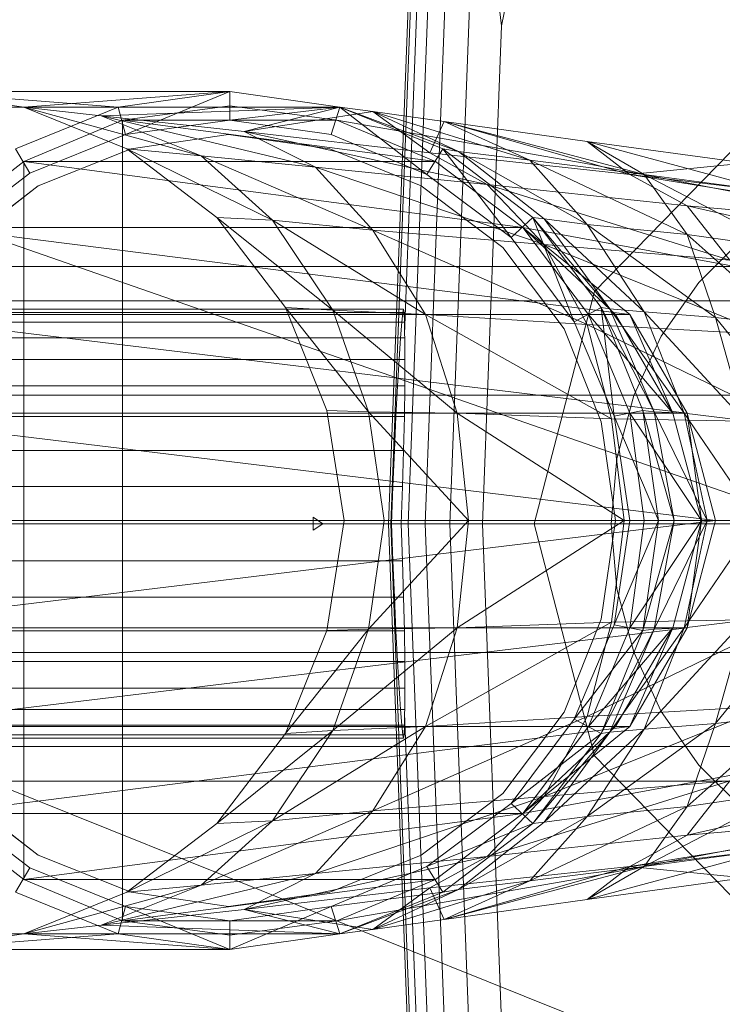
# Model space of a CAD drawing. Header units: metres. Extents: x 391.1 to 427.5, y 12.7 to 29.9.
# Tile 90 of 212: x 408.1812 to 408.2303, y 20.321 to 20.3899. Entities that reach past the tile are written whole.
import ezdxf

# ---------------------------------------------------------------- set-up
doc = ezdxf.new("R2010")
doc.units = ezdxf.units.M
doc.layers.add('02_MOBILIARIO', color=7, linetype='Continuous', lineweight=18)
doc.layers.add('A-DETL-____-MBND', color=7, linetype='Continuous', lineweight=18)

# ---------------------------------------------------------------- blocks, each defined once
blk = doc.blocks.new('Family - Rentamans PS-1-153368-01_CLI_AIRE_PS1')
at = {"layer": 'A-DETL-____-MBND', "color": 253, "true_color": 0xaaaaaa}
for p, q in [((0.072869, 0.182758), (0.075845, 0.260961)), ((0.073043, 0.182758), (0.075975, 0.259811)), ((0.074, 0.196014), (0.076315, 0.256826)), ((0.074262, 0.182758), (0.076889, 0.251774)), ((0.075451, 0.182758), (0.07778, 0.243939)), ((0.080775, 0.217586), (0.084734, 0.236908)), ((0.077172, 0.182758), (0.079069, 0.232599)), ((0.080775, 0.217586), (0.079069, 0.232599)), ((0, 0.218497), (0.102728, 0.182758)), ((0.07945, 0.182758), (0.080775, 0.217586)), ((0.039771, 0.212986), (0.061771, 0.212986)), ((0.047372, 0.211886), (0.039771, 0.212986)), ((0.039771, 0.212986), (0.053972, 0.211886)), ((0.047372, 0.211886), (0.061771, 0.212986)), ((0.053972, 0.211886), (0.061771, 0.212986)), ((0.061771, 0.212986), (0.054472, 0.209986)), ((0.061771, 0.212986), (0.069472, 0.211886)), ((0.061771, 0.212986), (0.061771, 0.210986)), ((0.032072, 0.211886), (0.053972, 0.211886)), ((0.046771, 0.208986), (0.053972, 0.211886)), ((0.054572, 0.208986), (0.047372, 0.211886)), ((0.047372, 0.211886), (0.059771, 0.208486)), ((0.047372, 0.211886), (0.052771, 0.211287)), ((0.047372, 0.211886), (0.069472, 0.211886)), ((0.069472, 0.211886), (0.052771, 0.211287)), ((0.053972, 0.211886), (0.054472, 0.209986)), ((0.061771, 0.211986), (0.054271, 0.210986)), ((0.061771, 0.211986), (0.054271, 0.210986)), ((0.061771, 0.211986), (0.054271, 0.210986)), ((0.069271, 0.210986), (0.061771, 0.211986)), ((0.069271, 0.210986), (0.061771, 0.211986)), ((0.069271, 0.210986), (0.061771, 0.211986)), ((0.069271, 0.210986), (0.061771, 0.211986)), ((0.061771, 0.210986), (0.069472, 0.211886)), ((0.069472, 0.211886), (0.062771, 0.210186)), ((0.071771, 0.211587), (0.062771, 0.210186)), ((0.068872, 0.209986), (0.069472, 0.211886)), ((0.069472, 0.211886), (0.068872, 0.209986)), ((0.069472, 0.211886), (0.071771, 0.211587)), ((0.069472, 0.211886), (0.077771, 0.208787)), ((0.069472, 0.211886), (0.076672, 0.208986)), ((0.069472, 0.211886), (0.076672, 0.208986)), ((0.069472, 0.211886), (0.075572, 0.207186)), ((0.076672, 0.208986), (0.069472, 0.211886)), ((0.077771, 0.208787), (0.071771, 0.211587)), ((0.071771, 0.211587), (0.075771, 0.208686)), ((0.082771, 0.208186), (0.071771, 0.211587)), ((0.071771, 0.211587), (0.076771, 0.210886)), ((0.054271, 0.210986), (0.047372, 0.208087)), ((0.054271, 0.210986), (0.047372, 0.208087)), ((0.054271, 0.210986), (0.047372, 0.208087)), ((0.052771, 0.211287), (0.059771, 0.208486)), ((0.052771, 0.211287), (0.067771, 0.207686)), ((0.062771, 0.210186), (0.052771, 0.211287)), ((0.054271, 0.210986), (0.069271, 0.210986)), ((0.054271, 0.210986), (0.076172, 0.208087)), ((0.054271, 0.210986), (0.054271, 0.154986)), ((0.054472, 0.209986), (0.061771, 0.210986)), ((0.054472, 0.209986), (0.061771, 0.210986)), ((0.061771, 0.210986), (0.068872, 0.209986)), ((0.061771, 0.210986), (0.068872, 0.209986)), ((0.076172, 0.208087), (0.069271, 0.210986)), ((0.069271, 0.210986), (0.076172, 0.208087)), ((0.076172, 0.208087), (0.069271, 0.210986)), ((0.076172, 0.208087), (0.069271, 0.210986)), ((0.076172, 0.208087), (0.069271, 0.210986)), ((0.076172, 0.208087), (0.069271, 0.210986)), ((0.069271, 0.210986), (0.086572, 0.207986)), ((0.086572, 0.207986), (0.069271, 0.210986)), ((0.069271, 0.210986), (0.076172, 0.208087)), ((0.076771, 0.210886), (0.075771, 0.208686)), ((0.082771, 0.208186), (0.076771, 0.210886)), ((0.076771, 0.210886), (0.089771, 0.207186)), ((0.090771, 0.207186), (0.076771, 0.210886)), ((0.076771, 0.210886), (0.086771, 0.209486)), ((0.087299, 0.198992), (0.098881, 0.210876)), ((0.098881, 0.210876), (0.087299, 0.198992)), ((0.062771, 0.210186), (0.067771, 0.207686)), ((0.062771, 0.210186), (0.079771, 0.206486)), ((0.075771, 0.208686), (0.062771, 0.210186)), ((0.047771, 0.207287), (0.054472, 0.209986)), ((0.047771, 0.207287), (0.054472, 0.209986)), ((0.061672, 0.209986), (0.054872, 0.208986)), ((0.054872, 0.208986), (0.061672, 0.209986)), ((0.068771, 0.208986), (0.061672, 0.209986)), ((0.061672, 0.209986), (0.068771, 0.208986)), ((0.068872, 0.209986), (0.075572, 0.207186)), ((0.068872, 0.209986), (0.075572, 0.207186)), ((0.086771, 0.209486), (0.089771, 0.207186)), ((0.090771, 0.207186), (0.086771, 0.209486)), ((0.086771, 0.209486), (0.097771, 0.207986)), ((0.099771, 0.205986), (0.086771, 0.209486)), ((0.046771, 0.208986), (0.047771, 0.207287)), ((0.054872, 0.208986), (0.048372, 0.206386)), ((0.048372, 0.206386), (0.054872, 0.208986)), ((0.060872, 0.204186), (0.054572, 0.208986)), ((0.054572, 0.208986), (0.064771, 0.203986)), ((0.054572, 0.208986), (0.059771, 0.208486)), ((0.075172, 0.206386), (0.068771, 0.208986)), ((0.068771, 0.208986), (0.075172, 0.206386)), ((0.075572, 0.207186), (0.076672, 0.208986)), ((0.075771, 0.208686), (0.079771, 0.206486)), ((0.075771, 0.208686), (0.089771, 0.207186)), ((0.076672, 0.208986), (0.077771, 0.208787)), ((0.082972, 0.204186), (0.076672, 0.208986)), ((0.076672, 0.208986), (0.082972, 0.204186)), ((0.081472, 0.202787), (0.076672, 0.208986)), ((0.082972, 0.204186), (0.076672, 0.208986)), ((0.077771, 0.208787), (0.082771, 0.208186)), ((0.083771, 0.204087), (0.077771, 0.208787)), ((0.077771, 0.208787), (0.086771, 0.203686)), ((0.047372, 0.208087), (0.041372, 0.203486)), ((0.047372, 0.208087), (0.041372, 0.203486)), ((0.047372, 0.208087), (0.041372, 0.203486)), ((0.047372, 0.208087), (0.076172, 0.208087)), ((0.047372, 0.208087), (0.082271, 0.203486)), ((0.047372, 0.208087), (0.047372, 0.157886)), ((0.059771, 0.208486), (0.064771, 0.203986)), ((0.059771, 0.208486), (0.071771, 0.203287)), ((0.059771, 0.208486), (0.067771, 0.207686)), ((0.076172, 0.208087), (0.082271, 0.203486)), ((0.082271, 0.203486), (0.076172, 0.208087)), ((0.082271, 0.203486), (0.076172, 0.208087)), ((0.082271, 0.203486), (0.076172, 0.208087)), ((0.082271, 0.203486), (0.076172, 0.208087)), ((0.082271, 0.203486), (0.076172, 0.208087)), ((0.076172, 0.208087), (0.082271, 0.203486)), ((0.086771, 0.203686), (0.082771, 0.208186)), ((0.082771, 0.208186), (0.090771, 0.207186)), ((0.093771, 0.202986), (0.082771, 0.208186)), ((0.086572, 0.207986), (0.138572, 0.197986)), ((0.086572, 0.207986), (0.138572, 0.197986)), ((0.097771, 0.207986), (0.089771, 0.207186)), ((0.041972, 0.202787), (0.047771, 0.207287)), ((0.041972, 0.202787), (0.047771, 0.207287)), ((0.067771, 0.207686), (0.071771, 0.203287)), ((0.067771, 0.207686), (0.083771, 0.202287)), ((0.067771, 0.207686), (0.079771, 0.206486)), ((0.075572, 0.207186), (0.081472, 0.202787)), ((0.075572, 0.207186), (0.081472, 0.202787)), ((0.089771, 0.207186), (0.093771, 0.204986)), ((0.089771, 0.207186), (0.113771, 0.203287)), ((0.089771, 0.207186), (0.110771, 0.204686)), ((0.093771, 0.202986), (0.090771, 0.207186)), ((0.090771, 0.207186), (0.099771, 0.205986)), ((0.100771, 0.201986), (0.090771, 0.207186)), ((0.048372, 0.206386), (0.042771, 0.202087)), ((0.042771, 0.202087), (0.048372, 0.206386)), ((0.080872, 0.202087), (0.075172, 0.206386)), ((0.075172, 0.206386), (0.080872, 0.202087)), ((0.079771, 0.206486), (0.083771, 0.202287)), ((0.079771, 0.206486), (0.096771, 0.201186)), ((0.079771, 0.206486), (0.093771, 0.204986)), ((0.093771, 0.204986), (0.096771, 0.201186)), ((0.093771, 0.204986), (0.117771, 0.199486)), ((0.113771, 0.203287), (0.093771, 0.204986)), ((0.065672, 0.197886), (0.060872, 0.204186)), ((0.060872, 0.204186), (0.068972, 0.197686)), ((0.060872, 0.204186), (0.064771, 0.203986)), ((0.064771, 0.203986), (0.068972, 0.197686)), ((0.064771, 0.203986), (0.075472, 0.197386)), ((0.064771, 0.203986), (0.071771, 0.203287)), ((0.081472, 0.202787), (0.082972, 0.204186)), ((0.082972, 0.204186), (0.083771, 0.204087)), ((0.087771, 0.197886), (0.082972, 0.204186)), ((0.082972, 0.204186), (0.087771, 0.197886)), ((0.082972, 0.204186), (0.088372, 0.197787)), ((0.085872, 0.196886), (0.082972, 0.204186)), ((0.087771, 0.197886), (0.082972, 0.204186)), ((0.083771, 0.204087), (0.086771, 0.203686)), ((0.088372, 0.197787), (0.083771, 0.204087)), ((0.083771, 0.204087), (0.090771, 0.197587)), ((0.041372, 0.203486), (0.082271, 0.203486)), ((0.041372, 0.203486), (0.089771, 0.197386)), ((0.071771, 0.203287), (0.075472, 0.197386)), ((0.071771, 0.203287), (0.086771, 0.196686)), ((0.071771, 0.203287), (0.083771, 0.202287)), ((0.089771, 0.197386), (0.082271, 0.203486)), ((0.088771, 0.197386), (0.082271, 0.203486)), ((0.088771, 0.197386), (0.082271, 0.203486)), ((0.086872, 0.197386), (0.082271, 0.203486)), ((0.088771, 0.197386), (0.082271, 0.203486)), ((0.088771, 0.197386), (0.082271, 0.203486)), ((0.138271, 0.193186), (0.082271, 0.203486)), ((0.138271, 0.193186), (0.082271, 0.203486)), ((0.086771, 0.203686), (0.093771, 0.202986)), ((0.090771, 0.197587), (0.086771, 0.203686)), ((0.086771, 0.203686), (0.095771, 0.197186)), ((0.081472, 0.202787), (0.085872, 0.196886)), ((0.081472, 0.202787), (0.085872, 0.196886)), ((0.095771, 0.197186), (0.093771, 0.202986)), ((0.093771, 0.202986), (0.100771, 0.201986)), ((0.100972, 0.196587), (0.093771, 0.202986)), ((0.094593, 0.199631), (0.097828, 0.202867)), ((0.094593, 0.199631), (0.097828, 0.202867)), ((0.085172, 0.196386), (0.080872, 0.202087)), ((0.080872, 0.202087), (0.085172, 0.196386)), ((0.083771, 0.202287), (0.086771, 0.196686)), ((0.083771, 0.202287), (0.099372, 0.195986)), ((0.083771, 0.202287), (0.096771, 0.201186)), ((0.114701, 0.200758), (0.02, 0.200758)), ((0.091968, 0.195883), (0.094593, 0.199631)), ((0.091968, 0.195883), (0.094593, 0.199631)), ((0.02, 0.198347), (0.105701, 0.198347)), ((0.105701, 0.198347), (0.02, 0.198347)), ((0.08306, 0.182758), (0.087299, 0.198992)), ((0.087299, 0.198992), (0.08306, 0.182758)), ((0.024162, 0.197758), (0.073934, 0.197758)), ((0.068972, 0.197686), (0.065672, 0.197886)), ((0.071472, 0.190587), (0.065672, 0.197886)), ((0.068572, 0.190686), (0.065672, 0.197886)), ((0.068972, 0.197686), (0.071472, 0.190587)), ((0.075472, 0.197386), (0.068972, 0.197686)), ((0.068972, 0.197686), (0.077672, 0.190486)), ((0.073876, 0.19753), (0.073934, 0.197758)), ((0.073934, 0.197758), (0.073975, 0.19753)), ((0.085872, 0.196886), (0.087771, 0.197886)), ((0.087771, 0.197886), (0.088372, 0.197787)), ((0.090672, 0.190686), (0.087771, 0.197886)), ((0.087771, 0.197886), (0.090672, 0.190686)), ((0.087771, 0.197886), (0.091472, 0.190587)), ((0.088672, 0.190287), (0.087771, 0.197886)), ((0.090672, 0.190686), (0.087771, 0.197886)), ((0.088372, 0.197787), (0.090771, 0.197587)), ((0.091472, 0.190587), (0.088372, 0.197787)), ((0.088372, 0.197787), (0.093572, 0.190486)), ((0.073975, 0.19753), (0.024162, 0.19753)), ((0.024162, 0.19753), (0.073876, 0.19753)), ((0.036672, 0.197386), (0.089771, 0.197386)), ((0.036672, 0.197386), (0.093771, 0.190486)), ((0.073802, 0.196854), (0.073876, 0.19753)), ((0.073975, 0.19753), (0.073998, 0.196854)), ((0.075472, 0.197386), (0.077672, 0.190486)), ((0.086771, 0.196686), (0.075472, 0.197386)), ((0.075472, 0.197386), (0.088472, 0.190087)), ((0.089771, 0.190486), (0.086872, 0.197386)), ((0.092771, 0.190486), (0.086872, 0.197386)), ((0.086872, 0.197386), (0.088771, 0.197386)), ((0.089771, 0.197386), (0.088771, 0.197386)), ((0.092771, 0.190486), (0.088771, 0.197386)), ((0.092771, 0.190486), (0.088771, 0.197386)), ((0.093771, 0.190486), (0.089771, 0.197386)), ((0.089771, 0.197386), (0.092771, 0.190486)), ((0.090771, 0.197587), (0.095771, 0.197186)), ((0.093572, 0.190486), (0.090771, 0.197587)), ((0.090771, 0.197587), (0.097771, 0.189986)), ((0.095771, 0.197186), (0.100972, 0.196587)), ((0.097771, 0.189986), (0.095771, 0.197186)), ((0.095771, 0.197186), (0.101771, 0.189686)), ((0.024162, 0.196854), (0.073998, 0.196854)), ((0.024162, 0.196854), (0.073802, 0.196854)), ((0.073715, 0.195748), (0.073802, 0.196854)), ((0.073998, 0.196854), (0.074, 0.196014)), ((0.087771, 0.189886), (0.085172, 0.196386)), ((0.085172, 0.196386), (0.087771, 0.189886)), ((0.085872, 0.196886), (0.088672, 0.190287)), ((0.085872, 0.196886), (0.088672, 0.190287)), ((0.086771, 0.196686), (0.088472, 0.190087)), ((0.099372, 0.195986), (0.086771, 0.196686)), ((0.086771, 0.196686), (0.100771, 0.189886)), ((0.024162, 0.195748), (0.07401, 0.195748)), ((0.024162, 0.195748), (0.073715, 0.195748)), ((0.073617, 0.194249), (0.073715, 0.195748)), ((0.07401, 0.195748), (0.074, 0.196014)), ((0.07401, 0.195748), (0.074026, 0.194249)), ((0.090035, 0.191736), (0.091968, 0.195883)), ((0.090035, 0.191736), (0.091968, 0.195883)), ((0.024162, 0.194249), (0.073617, 0.194249)), ((0.024162, 0.194249), (0.074026, 0.194249)), ((0.073512, 0.1924), (0.073617, 0.194249)), ((0.074026, 0.194249), (0.074018, 0.1924)), ((0.024162, 0.1924), (0.073512, 0.1924)), ((0.024162, 0.1924), (0.074018, 0.1924)), ((0.073401, 0.190258), (0.073512, 0.1924)), ((0.074018, 0.1924), (0.073988, 0.190258)), ((0.099113, 0.191758), (0.02, 0.191758)), ((0.099113, 0.191758), (0.02, 0.191758)), ((0.08885, 0.187316), (0.090035, 0.191736)), ((0.08885, 0.187316), (0.090035, 0.191736)), ((0.024162, 0.190258), (0.073401, 0.190258)), ((0.024162, 0.190258), (0.073988, 0.190258)), ((0.033872, 0.190486), (0.093771, 0.190486)), ((0.033872, 0.190486), (0.095771, 0.182986)), ((0.071472, 0.190587), (0.068572, 0.190686)), ((0.069771, 0.182986), (0.068572, 0.190686)), ((0.077672, 0.190486), (0.071472, 0.190587)), ((0.071472, 0.190587), (0.072572, 0.182986)), ((0.078472, 0.182986), (0.071472, 0.190587)), ((0.07329, 0.187888), (0.073401, 0.190258)), ((0.073988, 0.190258), (0.073936, 0.187888)), ((0.077672, 0.190486), (0.078472, 0.182986)), ((0.088472, 0.190087), (0.077672, 0.190486)), ((0.077672, 0.190486), (0.089372, 0.182986)), ((0.088472, 0.190087), (0.089372, 0.182986)), ((0.100771, 0.189886), (0.088472, 0.190087)), ((0.088672, 0.190287), (0.090672, 0.190686)), ((0.088672, 0.190287), (0.091771, 0.182986)), ((0.088672, 0.190287), (0.089771, 0.182986)), ((0.088672, 0.190287), (0.089771, 0.182986)), ((0.090771, 0.182986), (0.089771, 0.190486)), ((0.094771, 0.182986), (0.089771, 0.190486)), ((0.089771, 0.190486), (0.092771, 0.190486)), ((0.090672, 0.190686), (0.091472, 0.190587)), ((0.091771, 0.182986), (0.090672, 0.190686)), ((0.090672, 0.190686), (0.091771, 0.182986)), ((0.090672, 0.190686), (0.092872, 0.182986)), ((0.091771, 0.182986), (0.090672, 0.190686)), ((0.091472, 0.190587), (0.093572, 0.190486)), ((0.092872, 0.182986), (0.091472, 0.190587)), ((0.091472, 0.190587), (0.095172, 0.182986)), ((0.093771, 0.190486), (0.092771, 0.190486)), ((0.094771, 0.182986), (0.092771, 0.190486)), ((0.094771, 0.182986), (0.092771, 0.190486)), ((0.093572, 0.190486), (0.097771, 0.189986)), ((0.095172, 0.182986), (0.093572, 0.190486)), ((0.093572, 0.190486), (0.098672, 0.182986)), ((0.095771, 0.182986), (0.093771, 0.190486)), ((0.093771, 0.190486), (0.094771, 0.182986)), ((0.088771, 0.182986), (0.087771, 0.189886)), ((0.087771, 0.189886), (0.088771, 0.182986)), ((0.024162, 0.187888), (0.07329, 0.187888)), ((0.024162, 0.187888), (0.073936, 0.187888)), ((0.073181, 0.185363), (0.07329, 0.187888)), ((0.073936, 0.187888), (0.073863, 0.185363)), ((0.088451, 0.182758), (0.08885, 0.187316)), ((0.088451, 0.182758), (0.08885, 0.187316)), ((0.024162, 0.185363), (0.073181, 0.185363)), ((0.073863, 0.185363), (0.024162, 0.185363)), ((0.073078, 0.182758), (0.073181, 0.185363)), ((0.073863, 0.185363), (0.073771, 0.182758)), ((0.067602, 0.182758), (0.067598, 0.183209)), ((0.067598, 0.183209), (0.067615, 0.182758)), ((0.068291, 0.182758), (0.067598, 0.183209)), ((0, 0.182758), (0.102728, 0.141568)), ((0.102728, 0.182758), (0, 0.182758)), ((0.096701, 0.182758), (0.02, 0.182758)), ((0.096701, 0.182758), (0.02, 0.182758)), ((0.024162, 0.182758), (0.073078, 0.182758)), ((0.073771, 0.182758), (0.024162, 0.182758)), ((0.032771, 0.182986), (0.095771, 0.182986)), ((0.033872, 0.175486), (0.095771, 0.182986)), ((0.067615, 0.182758), (0.067598, 0.182307)), ((0.067598, 0.182307), (0.067602, 0.182758)), ((0.068291, 0.182758), (0.067598, 0.182307)), ((0.068291, 0.182758), (0.067602, 0.182758)), ((0.067615, 0.182758), (0.068291, 0.182758)), ((0.068572, 0.175287), (0.069771, 0.182986)), ((0.072572, 0.182986), (0.069771, 0.182986)), ((0.078472, 0.182986), (0.071472, 0.175386)), ((0.071472, 0.175386), (0.072572, 0.182986)), ((0.078472, 0.182986), (0.072572, 0.182986)), ((0.075845, 0.104556), (0.072869, 0.182758)), ((0.073043, 0.182758), (0.072869, 0.182758)), ((0.075975, 0.105705), (0.073043, 0.182758)), ((0.073078, 0.182757), (0.073043, 0.182757)), ((0.073181, 0.180153), (0.073078, 0.182758)), ((0.074262, 0.182758), (0.073771, 0.182758)), ((0.073771, 0.182758), (0.073863, 0.180153)), ((0.076889, 0.113742), (0.074262, 0.182758)), ((0.075451, 0.182758), (0.074262, 0.182758)), ((0.07778, 0.121577), (0.075451, 0.182758)), ((0.077172, 0.182758), (0.075451, 0.182758)), ((0.07945, 0.182758), (0.077172, 0.182759)), ((0.079069, 0.132917), (0.077172, 0.182758)), ((0.089372, 0.182986), (0.077672, 0.175486)), ((0.077672, 0.175486), (0.078472, 0.182986)), ((0.089372, 0.182986), (0.078472, 0.182986)), ((0.080775, 0.14793), (0.07945, 0.182758)), ((0.087299, 0.166524), (0.08306, 0.182758)), ((0.08306, 0.182758), (0.087299, 0.166524)), ((0.088771, 0.182986), (0.087771, 0.176087)), ((0.087771, 0.176087), (0.088771, 0.182986)), ((0.08885, 0.1782), (0.088451, 0.182758)), ((0.08885, 0.1782), (0.088451, 0.182758)), ((0.089372, 0.182986), (0.088472, 0.175886)), ((0.089771, 0.182986), (0.088672, 0.175686)), ((0.088672, 0.175686), (0.091771, 0.182986)), ((0.089771, 0.182986), (0.088672, 0.175686)), ((0.101771, 0.182986), (0.089372, 0.182986)), ((0.089771, 0.182986), (0.091771, 0.182986)), ((0.089771, 0.175486), (0.090771, 0.182986)), ((0.089771, 0.175486), (0.094771, 0.182986)), ((0.091771, 0.182986), (0.090672, 0.175287)), ((0.090672, 0.175287), (0.091771, 0.182986)), ((0.090672, 0.175287), (0.092872, 0.182986)), ((0.090672, 0.175287), (0.091771, 0.182986)), ((0.094771, 0.182986), (0.090771, 0.182986)), ((0.092872, 0.182986), (0.091472, 0.175386)), ((0.091472, 0.175386), (0.095172, 0.182986)), ((0.091771, 0.182986), (0.092872, 0.182986)), ((0.092771, 0.175486), (0.094771, 0.182986)), ((0.092771, 0.175486), (0.094771, 0.182986)), ((0.092872, 0.182986), (0.095172, 0.182986)), ((0.095172, 0.182986), (0.093572, 0.175486)), ((0.093572, 0.175486), (0.098672, 0.182986)), ((0.095771, 0.182986), (0.093771, 0.175486)), ((0.093771, 0.175486), (0.094771, 0.182986)), ((0.095771, 0.182986), (0.094771, 0.182986)), ((0.095172, 0.182986), (0.098672, 0.182986)), ((0.024162, 0.180153), (0.073181, 0.180153)), ((0.024162, 0.180153), (0.073863, 0.180153)), ((0.07329, 0.177628), (0.073181, 0.180153)), ((0.073863, 0.180153), (0.073936, 0.177628)), ((0.090035, 0.17378), (0.08885, 0.1782)), ((0.090035, 0.17378), (0.08885, 0.1782)), ((0.024162, 0.177628), (0.07329, 0.177628)), ((0.024162, 0.177628), (0.073936, 0.177628)), ((0.073401, 0.175258), (0.07329, 0.177628)), ((0.073936, 0.177628), (0.073988, 0.175258)), ((0.095771, 0.168787), (0.101771, 0.176287)), ((0.088472, 0.175886), (0.075472, 0.168587)), ((0.088472, 0.175886), (0.077672, 0.175486)), ((0.087771, 0.176087), (0.085172, 0.169587)), ((0.085172, 0.169587), (0.087771, 0.176087)), ((0.088672, 0.175686), (0.085872, 0.169087)), ((0.088672, 0.175686), (0.085872, 0.169087)), ((0.100771, 0.176087), (0.086771, 0.169287)), ((0.088472, 0.175886), (0.086771, 0.169287)), ((0.100771, 0.176087), (0.088472, 0.175886)), ((0.088672, 0.175686), (0.090672, 0.175287)), ((0.090771, 0.168386), (0.097771, 0.175986)), ((0.093572, 0.175486), (0.097771, 0.175986)), ((0.097771, 0.175986), (0.095771, 0.168787)), ((0.024162, 0.175258), (0.073401, 0.175258)), ((0.024162, 0.175258), (0.073988, 0.175258)), ((0.033872, 0.175486), (0.093771, 0.175486)), ((0.036672, 0.168587), (0.093771, 0.175486)), ((0.071472, 0.175386), (0.065672, 0.168087)), ((0.065672, 0.168087), (0.068572, 0.175287)), ((0.071472, 0.175386), (0.068572, 0.175287)), ((0.077672, 0.175486), (0.068972, 0.168287)), ((0.068972, 0.168287), (0.071472, 0.175386)), ((0.077672, 0.175486), (0.071472, 0.175386)), ((0.073512, 0.173116), (0.073401, 0.175258)), ((0.073988, 0.175258), (0.074018, 0.173116)), ((0.075472, 0.168587), (0.077672, 0.175486)), ((0.085872, 0.169087), (0.090672, 0.175287)), ((0.086872, 0.168587), (0.089771, 0.175486)), ((0.086872, 0.168587), (0.092771, 0.175486)), ((0.087771, 0.168087), (0.091472, 0.175386)), ((0.090672, 0.175287), (0.087771, 0.168087)), ((0.087771, 0.168087), (0.090672, 0.175287)), ((0.087771, 0.168087), (0.090672, 0.175287)), ((0.088372, 0.168186), (0.093572, 0.175486)), ((0.088372, 0.168186), (0.091472, 0.175386)), ((0.088771, 0.168587), (0.092771, 0.175486)), ((0.088771, 0.168587), (0.092771, 0.175486)), ((0.093771, 0.175486), (0.089771, 0.168587)), ((0.089771, 0.168587), (0.092771, 0.175486)), ((0.092771, 0.175486), (0.089771, 0.175486)), ((0.090672, 0.175287), (0.091472, 0.175386)), ((0.093572, 0.175486), (0.090771, 0.168386)), ((0.091472, 0.175386), (0.093572, 0.175486)), ((0.093771, 0.175486), (0.092771, 0.175486)), ((0.099113, 0.173758), (0.02, 0.173758)), ((0.099113, 0.173758), (0.02, 0.173758)), ((0.091968, 0.169633), (0.090035, 0.17378)), ((0.091968, 0.169633), (0.090035, 0.17378)), ((0.024162, 0.173116), (0.073512, 0.173116)), ((0.024162, 0.173116), (0.074018, 0.173116)), ((0.073617, 0.171267), (0.073512, 0.173116)), ((0.074018, 0.173116), (0.074026, 0.171267)), ((0.082271, 0.162486), (0.138271, 0.172787)), ((0.082271, 0.162486), (0.138271, 0.172787)), ((0.024162, 0.171267), (0.073617, 0.171267)), ((0.024162, 0.171267), (0.074026, 0.171267)), ((0.073715, 0.169768), (0.073617, 0.171267)), ((0.074026, 0.171267), (0.07401, 0.169768)), ((0.07401, 0.169768), (0.024162, 0.169768)), ((0.024162, 0.169768), (0.073715, 0.169768)), ((0.073802, 0.168663), (0.073715, 0.169768)), ((0.074, 0.169502), (0.073998, 0.168663)), ((0.07401, 0.169768), (0.074, 0.169502)), ((0.076315, 0.10869), (0.074, 0.169502)), ((0.085172, 0.169587), (0.080872, 0.163886)), ((0.080872, 0.163886), (0.085172, 0.169587)), ((0.099372, 0.169986), (0.083771, 0.163686)), ((0.099372, 0.169986), (0.086771, 0.169287)), ((0.094593, 0.165885), (0.091968, 0.169633)), ((0.094593, 0.165885), (0.091968, 0.169633)), ((0.086771, 0.169287), (0.071771, 0.162686)), ((0.086771, 0.169287), (0.075472, 0.168587)), ((0.085872, 0.169087), (0.081472, 0.163186)), ((0.085872, 0.169087), (0.081472, 0.163186)), ((0.086771, 0.169287), (0.083771, 0.163686)), ((0.085872, 0.169087), (0.087771, 0.168087)), ((0.095771, 0.168787), (0.086771, 0.162287)), ((0.090771, 0.168386), (0.095771, 0.168787)), ((0.100972, 0.169386), (0.093771, 0.162986)), ((0.093771, 0.162986), (0.095771, 0.168787)), ((0.095771, 0.168787), (0.100972, 0.169386)), ((0.024162, 0.168663), (0.073998, 0.168663)), ((0.024162, 0.168663), (0.073802, 0.168663)), ((0.036672, 0.168587), (0.089771, 0.168587)), ((0.041372, 0.162486), (0.089771, 0.168587)), ((0.068972, 0.168287), (0.060872, 0.161787)), ((0.060872, 0.161787), (0.065672, 0.168087)), ((0.075472, 0.168587), (0.064771, 0.161986)), ((0.064771, 0.161986), (0.068972, 0.168287)), ((0.068972, 0.168287), (0.065672, 0.168087)), ((0.075472, 0.168587), (0.068972, 0.168287)), ((0.071771, 0.162686), (0.075472, 0.168587)), ((0.073876, 0.167986), (0.073802, 0.168663)), ((0.073998, 0.168663), (0.073975, 0.167986)), ((0.081472, 0.163186), (0.087771, 0.168087)), ((0.082271, 0.162486), (0.088771, 0.168587)), ((0.089771, 0.168587), (0.082271, 0.162486)), ((0.082271, 0.162486), (0.089771, 0.168587)), ((0.082271, 0.162486), (0.086872, 0.168587)), ((0.082271, 0.162486), (0.088771, 0.168587)), ((0.082271, 0.162486), (0.088771, 0.168587)), ((0.082972, 0.161787), (0.088372, 0.168186)), ((0.087771, 0.168087), (0.082972, 0.161787)), ((0.082972, 0.161787), (0.087771, 0.168087)), ((0.082972, 0.161787), (0.087771, 0.168087)), ((0.083771, 0.161886), (0.090771, 0.168386)), ((0.083771, 0.161886), (0.088372, 0.168186)), ((0.086771, 0.162287), (0.090771, 0.168386)), ((0.088771, 0.168587), (0.086872, 0.168587)), ((0.088372, 0.168186), (0.087771, 0.168087)), ((0.088372, 0.168186), (0.090771, 0.168386)), ((0.089771, 0.168587), (0.088771, 0.168587)), ((0.024162, 0.167986), (0.073975, 0.167986)), ((0.024162, 0.167986), (0.073876, 0.167986)), ((0.024162, 0.167758), (0.073934, 0.167758)), ((0.073934, 0.167758), (0.073876, 0.167986)), ((0.073975, 0.167986), (0.073934, 0.167758)), ((0.138572, 0.167986), (0.086572, 0.157986)), ((0.086572, 0.157986), (0.138572, 0.167986)), ((0.105701, 0.16717), (0.02, 0.16717)), ((0.105701, 0.16717), (0.02, 0.16717)), ((0.087299, 0.166524), (0.098881, 0.154641)), ((0.098881, 0.154641), (0.087299, 0.166524)), ((0.117771, 0.166486), (0.093771, 0.160986)), ((0.097828, 0.162649), (0.094593, 0.165885)), ((0.097828, 0.162649), (0.094593, 0.165885)), ((0.114701, 0.164758), (0.02, 0.164758)), ((0.096771, 0.164787), (0.079771, 0.159486)), ((0.096771, 0.164787), (0.083771, 0.163686)), ((0.096771, 0.164787), (0.093771, 0.160986)), ((0.048372, 0.159587), (0.042771, 0.163886)), ((0.042771, 0.163886), (0.048372, 0.159587)), ((0.080872, 0.163886), (0.075172, 0.159587)), ((0.075172, 0.159587), (0.080872, 0.163886)), ((0.100771, 0.163986), (0.090771, 0.158787)), ((0.100771, 0.163986), (0.093771, 0.162986)), ((0.083771, 0.163686), (0.067771, 0.158287)), ((0.083771, 0.163686), (0.071771, 0.162686)), ((0.083771, 0.163686), (0.079771, 0.159486)), ((0.047771, 0.158686), (0.041972, 0.163186)), ((0.047771, 0.158686), (0.041972, 0.163186)), ((0.071771, 0.162686), (0.059771, 0.157486)), ((0.071771, 0.162686), (0.064771, 0.161986)), ((0.067771, 0.158287), (0.071771, 0.162686)), ((0.081472, 0.163186), (0.075572, 0.158787)), ((0.081472, 0.163186), (0.075572, 0.158787)), ((0.081472, 0.163186), (0.082972, 0.161787)), ((0.093771, 0.162986), (0.082771, 0.157787)), ((0.093771, 0.162986), (0.086771, 0.162287)), ((0.113771, 0.162686), (0.089771, 0.158787)), ((0.090771, 0.158787), (0.093771, 0.162986)), ((0.113771, 0.162686), (0.093771, 0.160986)), ((0.041372, 0.162486), (0.082271, 0.162486)), ((0.041372, 0.162486), (0.047372, 0.157886)), ((0.041372, 0.162486), (0.047372, 0.157886)), ((0.041372, 0.162486), (0.047372, 0.157886)), ((0.047372, 0.157886), (0.082271, 0.162486)), ((0.064771, 0.161986), (0.054572, 0.156986)), ((0.059771, 0.157486), (0.064771, 0.161986)), ((0.064771, 0.161986), (0.060872, 0.161787)), ((0.076172, 0.157886), (0.082271, 0.162486)), ((0.082271, 0.162486), (0.076172, 0.157886)), ((0.076172, 0.157886), (0.082271, 0.162486)), ((0.076172, 0.157886), (0.082271, 0.162486)), ((0.076172, 0.157886), (0.082271, 0.162486)), ((0.076172, 0.157886), (0.082271, 0.162486)), ((0.082271, 0.162486), (0.076172, 0.157886)), ((0.086771, 0.162287), (0.077771, 0.157186)), ((0.077771, 0.157186), (0.083771, 0.161886)), ((0.082771, 0.157787), (0.086771, 0.162287)), ((0.083771, 0.161886), (0.082972, 0.161787)), ((0.086771, 0.162287), (0.083771, 0.161886)), ((0.054572, 0.156986), (0.060872, 0.161787)), ((0.075572, 0.158787), (0.082972, 0.161787)), ((0.082972, 0.161787), (0.076672, 0.156986)), ((0.076672, 0.156986), (0.082972, 0.161787)), ((0.076672, 0.156986), (0.082972, 0.161787)), ((0.110771, 0.161287), (0.089771, 0.158787)), ((0.093771, 0.160986), (0.079771, 0.159486)), ((0.093771, 0.160986), (0.089771, 0.158787)), ((0.099771, 0.159986), (0.086771, 0.156486)), ((0.099771, 0.159986), (0.090771, 0.158787)), ((0.054872, 0.156986), (0.048372, 0.159587)), ((0.048372, 0.159587), (0.054872, 0.156986)), ((0.079771, 0.159486), (0.062771, 0.155787)), ((0.079771, 0.159486), (0.067771, 0.158287)), ((0.075172, 0.159587), (0.068771, 0.156986)), ((0.068771, 0.156986), (0.075172, 0.159587)), ((0.079771, 0.159486), (0.075771, 0.157287)), ((0.047771, 0.158686), (0.046771, 0.156986)), ((0.054472, 0.155986), (0.047771, 0.158686)), ((0.054472, 0.155986), (0.047771, 0.158686)), ((0.075572, 0.158787), (0.068872, 0.155986)), ((0.075572, 0.158787), (0.068872, 0.155986)), ((0.075572, 0.158787), (0.076672, 0.156986)), ((0.089771, 0.158787), (0.075771, 0.157287)), ((0.089771, 0.158787), (0.076771, 0.155087)), ((0.090771, 0.158787), (0.076771, 0.155087)), ((0.090771, 0.158787), (0.082771, 0.157787)), ((0.089771, 0.158787), (0.086771, 0.156486)), ((0.086771, 0.156486), (0.090771, 0.158787)), ((0.097771, 0.157986), (0.089771, 0.158787)), ((0.047372, 0.157886), (0.076172, 0.157886)), ((0.047372, 0.157886), (0.054271, 0.154986)), ((0.047372, 0.157886), (0.054271, 0.154986)), ((0.047372, 0.157886), (0.054271, 0.154986)), ((0.067771, 0.158287), (0.052771, 0.154686)), ((0.054271, 0.154986), (0.076172, 0.157886)), ((0.067771, 0.158287), (0.059771, 0.157486)), ((0.062771, 0.155787), (0.067771, 0.158287)), ((0.086572, 0.157986), (0.069271, 0.154986)), ((0.069271, 0.154986), (0.086572, 0.157986)), ((0.069271, 0.154986), (0.076172, 0.157886)), ((0.076172, 0.157886), (0.069271, 0.154986)), ((0.069271, 0.154986), (0.076172, 0.157886)), ((0.069271, 0.154986), (0.076172, 0.157886)), ((0.069271, 0.154986), (0.076172, 0.157886)), ((0.069271, 0.154986), (0.076172, 0.157886)), ((0.076172, 0.157886), (0.069271, 0.154986)), ((0.082771, 0.157787), (0.071771, 0.154386)), ((0.076771, 0.155087), (0.082771, 0.157787)), ((0.082771, 0.157787), (0.077771, 0.157186)), ((0.097771, 0.157986), (0.086771, 0.156486)), ((0.059771, 0.157486), (0.047372, 0.154087)), ((0.052771, 0.154686), (0.059771, 0.157486)), ((0.059771, 0.157486), (0.054572, 0.156986)), ((0.075771, 0.157287), (0.062771, 0.155787)), ((0.077771, 0.157186), (0.069472, 0.154087)), ((0.075771, 0.157287), (0.071771, 0.154386)), ((0.071771, 0.154386), (0.077771, 0.157186)), ((0.076771, 0.155087), (0.075771, 0.157287)), ((0.077771, 0.157186), (0.076672, 0.156986)), ((0.053972, 0.154087), (0.046771, 0.156986)), ((0.047372, 0.154087), (0.054572, 0.156986)), ((0.061672, 0.155986), (0.054872, 0.156986)), ((0.054872, 0.156986), (0.061672, 0.155986)), ((0.068771, 0.156986), (0.061672, 0.155986)), ((0.061672, 0.155986), (0.068771, 0.156986)), ((0.068872, 0.155986), (0.076672, 0.156986)), ((0.076672, 0.156986), (0.069472, 0.154087)), ((0.069472, 0.154087), (0.076672, 0.156986)), ((0.069472, 0.154087), (0.076672, 0.156986)), ((0.086771, 0.156486), (0.076771, 0.155087)), ((0.062771, 0.155787), (0.052771, 0.154686)), ((0.054472, 0.155986), (0.053972, 0.154087)), ((0.061771, 0.152986), (0.054472, 0.155986)), ((0.061771, 0.154986), (0.054472, 0.155986)), ((0.061771, 0.154986), (0.054472, 0.155986)), ((0.068872, 0.155986), (0.061771, 0.152986)), ((0.068872, 0.155986), (0.061771, 0.154986)), ((0.068872, 0.155986), (0.061771, 0.154986)), ((0.062771, 0.155787), (0.069472, 0.154087)), ((0.071771, 0.154386), (0.062771, 0.155787)), ((0.069472, 0.154087), (0.068872, 0.155986)), ((0.068872, 0.155986), (0.069472, 0.154087)), ((0.054271, 0.154986), (0.069271, 0.154986)), ((0.054271, 0.154986), (0.061771, 0.153986)), ((0.054271, 0.154986), (0.061771, 0.153986)), ((0.054271, 0.154986), (0.061771, 0.153986)), ((0.061771, 0.154986), (0.061771, 0.152986)), ((0.069271, 0.154986), (0.061771, 0.153986)), ((0.061771, 0.153986), (0.069271, 0.154986)), ((0.061771, 0.153986), (0.069271, 0.154986)), ((0.061771, 0.153986), (0.069271, 0.154986)), ((0.076771, 0.155087), (0.071771, 0.154386)), ((0.052771, 0.154686), (0.047372, 0.154087)), ((0.052771, 0.154686), (0.069472, 0.154087)), ((0.069472, 0.154087), (0.052771, 0.154686)), ((0.071771, 0.154386), (0.069472, 0.154087)), ((0.053972, 0.154087), (0.032072, 0.154087)), ((0.039771, 0.152986), (0.047372, 0.154087)), ((0.053972, 0.154087), (0.039771, 0.152986)), ((0.069472, 0.154087), (0.047372, 0.154087)), ((0.061771, 0.152986), (0.047372, 0.154087)), ((0.061771, 0.152986), (0.053972, 0.154087)), ((0.069472, 0.154087), (0.061771, 0.152986)), ((0.061771, 0.152986), (0.039771, 0.152986))]:
    blk.add_line(p, q, dxfattribs=at)
blk = doc.blocks.new('LONDR55-XX_ZZ-ARQ-CAA-M3D-Londres55_ifc-1-01_CLI_AIRE_PS1')
at = {"layer": '02_MOBILIARIO', "color": 253, "lineweight": 18, "true_color": 0xaaaaaa}
blk.add_blockref('Family - Rentamans PS-1-153368-01_CLI_AIRE_PS1', (408.134108, 20.171873), dxfattribs=at)

msp = doc.modelspace()

# ---------------------------------------------------------------- block references
at = {"lineweight": 5}
msp.add_blockref('LONDR55-XX_ZZ-ARQ-CAA-M3D-Londres55_ifc-1-01_CLI_AIRE_PS1', (0, 0), dxfattribs=at)

doc.saveas('drawing.dxf')
